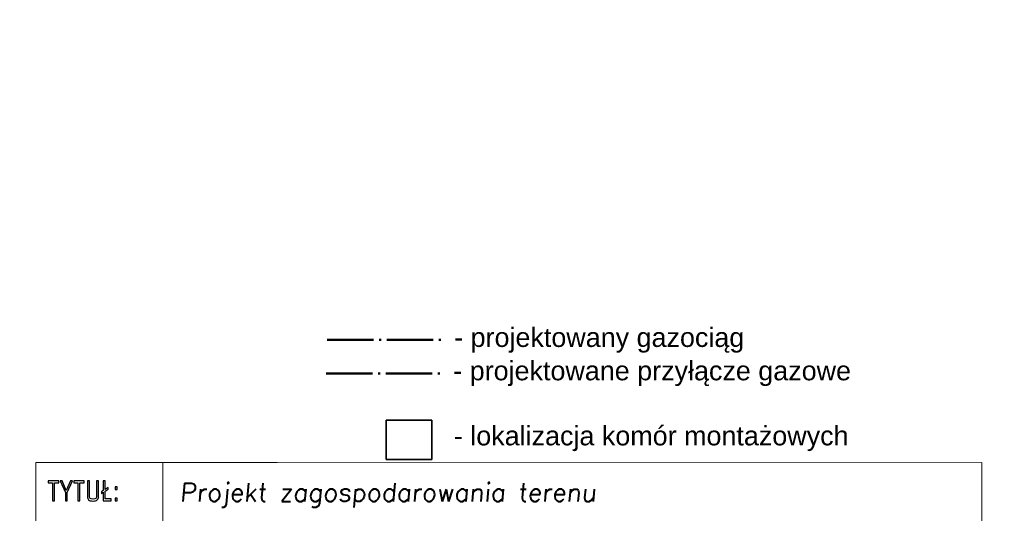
# Model space of a CAD drawing. Header units: metres. Extents: x 6522727 to 6522922, y 5980994 to 5981134.
# Tile 250 of 256: x 6522760 to 6522811, y 5981020 to 5981046. Entities that reach past the tile are written whole.
import ezdxf

# ---------------------------------------------------------------- set-up
doc = ezdxf.new("R2010")
doc.units = ezdxf.units.M
doc.header["$MEASUREMENT"] = 0
doc.set_wipeout_variables(frame=1)
doc.linetypes.add('ACAD_ISO04W100', pattern=[30.5, 24, -3, 0.5, -3])
doc.layers.add('-HYBRIS - KOMORY MONTAŻOWE', color=4, linetype='Continuous', lineweight=30)
doc.layers.add('Level 63', color=7, linetype='Continuous', lineweight=0)
doc.layers.add('-HYBRIS - PIECZĄTKA I KLAUZULA', color=7, linetype='Continuous')
doc.layers.add('-HYBRIS - PRZYŁĄCZE -  RAMKI', color=7, linetype='Continuous')
doc.styles.add('- POSESJA -', font='arial.ttf', dxfattribs={"height": 1})
doc.styles.add('DŁUGOŚCI', font='simplex.shx', dxfattribs={"width": 0.8, "oblique": 10})

msp = doc.modelspace()

# ---------------------------------------------------------------- linework, layer by layer
at = {"layer": '-HYBRIS - PRZYŁĄCZE -  RAMKI', "color": 7, "lineweight": 20}
msp.add_lwpolyline([(6522760.976, 5980995.426), (6522810.082, 5980995.426), (6522810.082, 5981022.602), (6522760.976, 5981022.602), (6522760.976, 5980995.426)], close=True, dxfattribs=at)
at = {"layer": '-HYBRIS - PRZYŁĄCZE -  RAMKI', "color": 7, "lineweight": 18}
msp.add_open_spline([(6522767.572, 5981010.407), (6522767.572, 5981010.407), (6522767.572, 5981022.602), (6522767.572, 5981022.602)], degree=3, dxfattribs=at)
at = {"layer": '-HYBRIS - PRZYŁĄCZE -  RAMKI', "color": 7}
for points, knots in [([(6522761.838, 5981020.606), (6522761.838, 5981020.606), (6522761.838, 5981021.547), (6522761.838, 5981021.547), (6522761.838, 5981021.547), (6522761.615, 5981021.547), (6522761.615, 5981021.547), (6522761.615, 5981021.547), (6522761.615, 5981021.647), (6522761.615, 5981021.647), (6522761.615, 5981021.647), (6522762.164, 5981021.647), (6522762.164, 5981021.647), (6522762.164, 5981021.647), (6522762.164, 5981021.547), (6522762.164, 5981021.547), (6522762.164, 5981021.547), (6522761.941, 5981021.547), (6522761.941, 5981021.547), (6522761.941, 5981021.547), (6522761.941, 5981020.606), (6522761.941, 5981020.606), (6522761.941, 5981020.606), (6522761.838, 5981020.606), (6522761.838, 5981020.606)], [0, 0, 0, 0, 0.111111, 0.111111, 0.111111, 0.222222, 0.222222, 0.222222, 0.333333, 0.333333, 0.333333, 0.444444, 0.444444, 0.444444, 0.555556, 0.555556, 0.555556, 0.666667, 0.666667, 0.666667, 0.777778, 0.777778, 0.777778, 1, 1, 1, 1]), ([(6522762.504, 5981020.606), (6522762.504, 5981020.606), (6522762.504, 5981021.042), (6522762.504, 5981021.042), (6522762.504, 5981021.042), (6522762.231, 5981021.649), (6522762.231, 5981021.649), (6522762.231, 5981021.649), (6522762.344, 5981021.649), (6522762.344, 5981021.649), (6522762.344, 5981021.649), (6522762.554, 5981021.145), (6522762.554, 5981021.145), (6522762.554, 5981021.145), (6522762.764, 5981021.649), (6522762.764, 5981021.649), (6522762.764, 5981021.649), (6522762.868, 5981021.649), (6522762.868, 5981021.649), (6522762.868, 5981021.649), (6522762.606, 5981021.042), (6522762.606, 5981021.042), (6522762.606, 5981021.042), (6522762.606, 5981020.606), (6522762.606, 5981020.606), (6522762.606, 5981020.606), (6522762.504, 5981020.606), (6522762.504, 5981020.606)], [0, 0, 0, 0, 0.1, 0.1, 0.1, 0.2, 0.2, 0.2, 0.3, 0.3, 0.3, 0.4, 0.4, 0.4, 0.5, 0.5, 0.5, 0.6, 0.6, 0.6, 0.7, 0.7, 0.7, 0.8, 0.8, 0.8, 1, 1, 1, 1]), ([(6522763.159, 5981020.606), (6522763.159, 5981020.606), (6522763.159, 5981021.547), (6522763.159, 5981021.547), (6522763.159, 5981021.547), (6522762.936, 5981021.547), (6522762.936, 5981021.547), (6522762.936, 5981021.547), (6522762.936, 5981021.647), (6522762.936, 5981021.647), (6522762.936, 5981021.647), (6522763.485, 5981021.647), (6522763.485, 5981021.647), (6522763.485, 5981021.647), (6522763.485, 5981021.547), (6522763.485, 5981021.547), (6522763.485, 5981021.547), (6522763.262, 5981021.547), (6522763.262, 5981021.547), (6522763.262, 5981021.547), (6522763.262, 5981020.606), (6522763.262, 5981020.606), (6522763.262, 5981020.606), (6522763.159, 5981020.606), (6522763.159, 5981020.606)], [0, 0, 0, 0, 0.111111, 0.111111, 0.111111, 0.222222, 0.222222, 0.222222, 0.333333, 0.333333, 0.333333, 0.444444, 0.444444, 0.444444, 0.555556, 0.555556, 0.555556, 0.666667, 0.666667, 0.666667, 0.777778, 0.777778, 0.777778, 1, 1, 1, 1]), ([(6522763.956, 5981020.695), (6522764.023, 5981020.695), (6522764.068, 5981020.707), (6522764.09, 5981020.731), (6522764.113, 5981020.756), (6522764.124, 5981020.811), (6522764.124, 5981020.897), (6522764.124, 5981020.897), (6522764.124, 5981021.649), (6522764.124, 5981021.649), (6522764.124, 5981021.649), (6522764.228, 5981021.649), (6522764.228, 5981021.649), (6522764.228, 5981021.649), (6522764.228, 5981020.846), (6522764.228, 5981020.846), (6522764.228, 5981020.756), (6522764.206, 5981020.691), (6522764.163, 5981020.652), (6522764.119, 5981020.612), (6522764.049, 5981020.593), (6522763.95, 5981020.593), (6522763.95, 5981020.593), (6522763.926, 5981020.593), (6522763.926, 5981020.593), (6522763.827, 5981020.593), (6522763.756, 5981020.612), (6522763.713, 5981020.652), (6522763.669, 5981020.691), (6522763.648, 5981020.756), (6522763.648, 5981020.846), (6522763.648, 5981020.846), (6522763.648, 5981021.649), (6522763.648, 5981021.649), (6522763.648, 5981021.649), (6522763.751, 5981021.649), (6522763.751, 5981021.649), (6522763.751, 5981021.649), (6522763.751, 5981020.897), (6522763.751, 5981020.897), (6522763.751, 5981020.813), (6522763.763, 5981020.759), (6522763.786, 5981020.733), (6522763.81, 5981020.708), (6522763.856, 5981020.695), (6522763.926, 5981020.695), (6522763.926, 5981020.695), (6522763.956, 5981020.695), (6522763.956, 5981020.695)], [0, 0, 0, 0, 0.058824, 0.058824, 0.058824, 0.117647, 0.117647, 0.117647, 0.176471, 0.176471, 0.176471, 0.235294, 0.235294, 0.235294, 0.294118, 0.294118, 0.294118, 0.352941, 0.352941, 0.352941, 0.411765, 0.411765, 0.411765, 0.470588, 0.470588, 0.470588, 0.529412, 0.529412, 0.529412, 0.588235, 0.588235, 0.588235, 0.647059, 0.647059, 0.647059, 0.705882, 0.705882, 0.705882, 0.764706, 0.764706, 0.764706, 0.823529, 0.823529, 0.823529, 0.882353, 0.882353, 0.882353, 1, 1, 1, 1]), ([(6522764.469, 5981020.606), (6522764.469, 5981020.606), (6522764.469, 5981021.053), (6522764.469, 5981021.053), (6522764.469, 5981021.053), (6522764.38, 5981020.993), (6522764.38, 5981020.993), (6522764.38, 5981020.993), (6522764.38, 5981021.072), (6522764.38, 5981021.072), (6522764.38, 5981021.072), (6522764.469, 5981021.135), (6522764.469, 5981021.135), (6522764.469, 5981021.135), (6522764.469, 5981021.649), (6522764.469, 5981021.649), (6522764.469, 5981021.649), (6522764.573, 5981021.649), (6522764.573, 5981021.649), (6522764.573, 5981021.649), (6522764.573, 5981021.188), (6522764.573, 5981021.188), (6522764.573, 5981021.188), (6522764.73, 5981021.293), (6522764.73, 5981021.293), (6522764.73, 5981021.293), (6522764.73, 5981021.213), (6522764.73, 5981021.213), (6522764.73, 5981021.213), (6522764.573, 5981021.105), (6522764.573, 5981021.105), (6522764.573, 5981021.105), (6522764.573, 5981020.705), (6522764.573, 5981020.705), (6522764.573, 5981020.705), (6522764.884, 5981020.705), (6522764.884, 5981020.705), (6522764.884, 5981020.705), (6522764.884, 5981020.606), (6522764.884, 5981020.606), (6522764.884, 5981020.606), (6522764.469, 5981020.606), (6522764.469, 5981020.606)], [0, 0, 0, 0, 0.066667, 0.066667, 0.066667, 0.133333, 0.133333, 0.133333, 0.2, 0.2, 0.2, 0.266667, 0.266667, 0.266667, 0.333333, 0.333333, 0.333333, 0.4, 0.4, 0.4, 0.466667, 0.466667, 0.466667, 0.533333, 0.533333, 0.533333, 0.6, 0.6, 0.6, 0.666667, 0.666667, 0.666667, 0.733333, 0.733333, 0.733333, 0.8, 0.8, 0.8, 0.866667, 0.866667, 0.866667, 1, 1, 1, 1]), ([(6522765.09, 5981021.196), (6522765.09, 5981021.196), (6522765.09, 5981021.335), (6522765.09, 5981021.335), (6522765.09, 5981021.335), (6522765.196, 5981021.335), (6522765.196, 5981021.335), (6522765.196, 5981021.335), (6522765.196, 5981021.196), (6522765.196, 5981021.196), (6522765.196, 5981021.196), (6522765.09, 5981021.196), (6522765.09, 5981021.196)], [0, 0, 0, 0, 0.2, 0.2, 0.2, 0.4, 0.4, 0.4, 0.6, 0.6, 0.6, 1, 1, 1, 1]), ([(6522765.09, 5981020.606), (6522765.09, 5981020.606), (6522765.09, 5981020.745), (6522765.09, 5981020.745), (6522765.09, 5981020.745), (6522765.196, 5981020.745), (6522765.196, 5981020.745), (6522765.196, 5981020.745), (6522765.196, 5981020.606), (6522765.196, 5981020.606), (6522765.196, 5981020.606), (6522765.09, 5981020.606), (6522765.09, 5981020.606)], [0, 0, 0, 0, 0.2, 0.2, 0.2, 0.4, 0.4, 0.4, 0.6, 0.6, 0.6, 1, 1, 1, 1])]:
    msp.add_open_spline(points, degree=3, knots=knots, dxfattribs=at)
at = {"layer": 'Level 63', "color": 7, "linetype": 'Continuous', "lineweight": 13}
msp.add_3dface([(6522726.924, 5980994.39), (6522726.924, 5981134.39), (6522920.198, 5981134.39), (6522920.198, 5980994.39)], dxfattribs=at)

# ---------------------------------------------------------------- texts
at = {"layer": '-HYBRIS - PRZYŁĄCZE -  RAMKI', "color": 7, "lineweight": 30, "style": 'DŁUGOŚCI', "oblique": 5, "width": 1.007654}
msp.add_text('Projekt zagospodarowania terenu', height=0.95, dxfattribs=at).set_placement((6522768.444, 5981020.575))

# ---------------------------------------------------------------- next in the draw order: wipeouts: each hides what was drawn before it
at = {"color": 7, "ltscale": 0.2}
msp.add_wipeout([(6522773.516, 5981022.602), (6522773.516, 5981030.109), (6522810.082, 5981030.109), (6522810.082, 5981022.602)], dxfattribs=at).dxf.layer = '-HYBRIS - PRZYŁĄCZE -  RAMKI'

# ---------------------------------------------------------------- next in the draw order: linework, layer by layer
at = {"layer": '-HYBRIS - KOMORY MONTAŻOWE', "color": 4, "linetype": 'Continuous', "lineweight": 35, "ltscale": 0.1}
for p, q in [((6522779.156, 5981024.787), (6522781.525, 5981024.787)), ((6522779.156, 5981024.787), (6522779.156, 5981022.76)), ((6522781.525, 5981024.787), (6522781.525, 5981022.76)), ((6522779.156, 5981022.76), (6522781.525, 5981022.76))]:
    msp.add_line(p, q, dxfattribs=at)
at = {"layer": '-HYBRIS - PRZYŁĄCZE -  RAMKI', "color": 52, "linetype": 'ACAD_ISO04W100', "lineweight": 50, "ltscale": 0.1}
msp.add_line((6522776.102, 5981028.969), (6522782.101, 5981028.969), dxfattribs=at)
at = {"layer": '-HYBRIS - PRZYŁĄCZE -  RAMKI', "color": 251, "linetype": 'ACAD_ISO04W100', "lineweight": 50, "ltscale": 0.1}
msp.add_line((6522776.048, 5981027.227), (6522782.046, 5981027.227), dxfattribs=at)

# ---------------------------------------------------------------- next in the draw order: texts
at = {"layer": '-HYBRIS - KOMORY MONTAŻOWE', "color": 7, "lineweight": 35, "style": '- POSESJA -'}
msp.add_text('- lokalizacja komór montażowych', height=1, dxfattribs=at).set_placement((6522782.676, 5981023.486))
at = {"layer": '-HYBRIS - PIECZĄTKA I KLAUZULA', "linetype": 'Continuous', "lineweight": 25, "insert": (6522802.337, 5981039.533), "char_height": 0.8, "width": 60.51749, "attachment_point": 1, "rotation": 0.7335, "style": '- POSESJA -'}
msp.add_mtext('{\\fArial|b0|i0|c238|p39;\\W8.40292;      }{\\fArial|b0|i0|c238|p39;\\C4;                     }{\\Fsimplex;\\H0.87500x;\\C7;Niniejszym oświadczam,}\\P{\\Fsimplex;\\H0.87500x;\\C7;                           że projekt budowlany opracowano metodą }\\P{\\Fsimplex;\\W9.50162;   }{\\Fsimplex;\\H0.87500x;\\C7;    elektroniczną na bazie mapy}\\P{\\Fsimplex;\\W9.07713;   }{\\Fsimplex;\\H0.87500x;\\C7;sytuacyjno-wysokościowej, która jest zgodna}\\P{\\Fsimplex;\\W9.44636;   }{\\Fsimplex;\\H0.87500x;\\C7;  z oryginałem przyjętym do zasobu}\\P{\\Fsimplex;\\W8.80460;   }{\\Fsimplex;\\H0.87500x;\\C7;Powiatowego Ośrodka Dokumentacji Geodezyjnej}\\P{\\Fsimplex;\\W7.16530;   }{\\Fsimplex;\\H1.00004x;\\C4;}\\P{\\Fsimplex;\\W7.93963;   }{\\Fsimplex;\\H1.00004x;\\C4;     }{\\farial|b0|i0|c0|p0;\\H1.00004x;\\C4;mgr inż. Rafał Kwiatkowski}\\P{\\farial|b0|i0|c0|p0;\\W9.43043;       }{\\farial|b0|i0|c0|p0;\\H1.00004x;\\C4;    Uprawnienia budowlane }\\P{\\farial|b0|i0|c0|p0;\\W9.74920;      }{\\farial|b0|i0|c0|p0;\\H1.00004x;\\C4;  do projektowania i kierowania robotami}\\P{\\farial|b0|i0|c0|p0;\\W9.31365;      }{\\farial|b0|i0|c0|p0;\\H1.00004x;\\C4; budowlanymi bez ograniczeń w specjalności}\\P{\\farial|b0|i0|c0|p0;\\W9.69251;      }{\\farial|b0|i0|c0|p0;\\H1.00004x;\\C4;  instalacyjnej w zakresie sieci, instalacji i }\\P{\\farial|b0|i0|c0|p0;\\W8.99580;      }{\\farial|b0|i0|c0|p0;\\H1.00004x;\\C4;urządzeń cieplnych, wentylacyjnych, gazowych,}\\P{\\farial|b0|i0|c0|p0;\\W8.66057;       }{\\farial|b0|i0|c0|p0;\\H1.00004x;\\C4;     wodociągowych i kanalizacyjnych.}\\P{\\farial|b0|i0|c0|p0;\\W8.99966;       }{\\farial|b0|i0|c0|p0;\\H1.00004x;\\C4;      Nr ewid. POM/0344/PWBS/17}', dxfattribs=at)
at = {"layer": '-HYBRIS - PRZYŁĄCZE -  RAMKI', "color": 7, "linetype": 'Continuous', "lineweight": -3, "style": '- POSESJA -'}
msp.add_text('- projektowany gazociąg', height=1, dxfattribs=at).set_placement((6522782.692, 5981028.599))
at = {"layer": '-HYBRIS - PRZYŁĄCZE -  RAMKI', "lineweight": 35, "style": '- POSESJA -'}
msp.add_text('        - projektowane przyłącze gazowe', height=1, dxfattribs=at).set_placement((6522779.541, 5981026.866))

doc.saveas('drawing.dxf')
